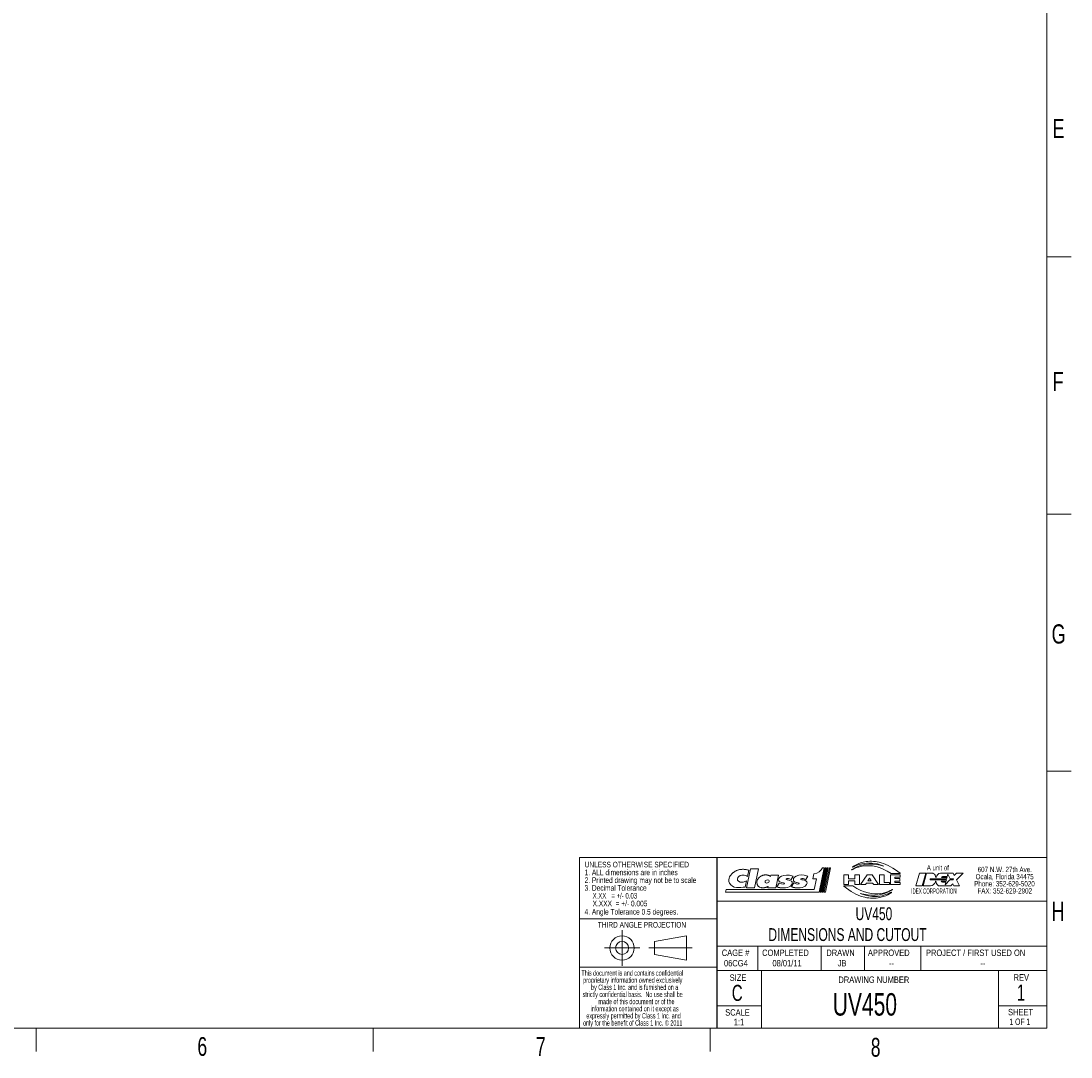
# Model space of a CAD drawing. Header units: inches. Extents: x 0.3 to 21.7, y 0.2 to 16.6.
# Tile 14 of 18: x 13.5 to 21.7, y 0.2 to 8.3. Entities that reach past the tile are written whole.
import ezdxf

# ---------------------------------------------------------------- set-up
doc = ezdxf.new("R2010")
doc.units = ezdxf.units.IN
doc.header["$MEASUREMENT"] = 0
doc.linetypes.add('CENTERX2', pattern=[0.8, 0.5, -0.1, 0.1, -0.1])
for name, color, linetype in [('DIM', 176, 'Continuous'), ('SLD-0', 7, 'Continuous'), ('TEXT', 174, 'Continuous'), ('TITLE_BLOCK', 7, 'Continuous'), ('TITLE_BLOCK_1', 179, 'Continuous')]:
    doc.layers.add(name, color=color, linetype=linetype)
doc.layers.add('TITLE_BLK', color=7, linetype='Continuous', lineweight=15)
doc.styles.add('SLDTEXTSTYLE0', font='TXT', dxfattribs={"width": 0.605})
doc.styles.add('SLDTEXTSTYLE1', font='TXT', dxfattribs={"width": 0.7})
doc.styles.add('SLDTEXTSTYLE2', font='TXT', dxfattribs={"width": 0.641176})
doc.styles.add('SLDTEXTSTYLE3', font='TXT', dxfattribs={"width": 0.633333})
doc.styles.add('SLDTEXTSTYLE4', font='TXT', dxfattribs={"width": 0.525})

# ---------------------------------------------------------------- blocks, each defined once
blk = doc.blocks.new('SW_NOTE_0')
at = {"layer": 'DIM', "color": 0, "char_height": 0.041667, "attachment_point": 1, "style": 'SLDTEXTSTYLE0'}
for s, insert in [('This document is and contains confidential ', (0, 0.0537)), ('proprietary information owned exclusively ', (0.0139, -0.0018)), ('by Class 1 Inc. and is furnished on a ', (0.0756, -0.0574)), ('strictly confidential basis.  No use shall be ', (0.0093, -0.113)), ('information contained on it except as ', (0.071, -0.2241)), ('made of this document or of the ', (0.1327, -0.1685)), ('expressly permitted by Class 1 Inc. and ', (0.0386, -0.2796)), ('only for the benefit of Class 1 Inc. © 2011', (0.0135, -0.3352))]:
    blk.add_mtext(s, dxfattribs=dict(at, insert=insert))
blk = doc.blocks.new('SW_NOTE_1')
at = {"layer": 'TEXT', "color": 0, "char_height": 0.041667, "attachment_point": 1, "style": 'SLDTEXTSTYLE1'}
for s, insert in [('Ocala, Florida 34475', (-0.0162, -0.0018)), ('607 N.W. 27th Ave.', (0, 0.0537)), ('Phone: 352-629-5020', (-0.0268, -0.0574)), ('FAX: 352-629-2902', (-0.0018, -0.113))]:
    blk.add_mtext(s, dxfattribs=dict(at, insert=insert))

msp = doc.modelspace()

# ---------------------------------------------------------------- linework, layer by layer
at = {"layer": 'SLD-0'}
msp.add_line((18.9534, 0.423), (18.9534, 1.7536), dxfattribs=at)
at = {"layer": 'TITLE_BLK'}
for p, q in [((21.5227, 0.423), (21.5227, 16.4467)), ((17.8806, 0.423), (17.8806, 1.7536)), ((17.8806, 1.7536), (21.5227, 1.7536)), ((20.5287, 1.631), (20.5021, 1.5317)), ((20.5784, 1.631), (20.5287, 1.631)), ((20.5518, 1.5317), (20.5784, 1.631)), ((20.5851, 1.631), (20.5585, 1.5317)), ((20.6284, 1.631), (20.5851, 1.631)), ((20.614, 1.5869), (20.612, 1.5793)), ((20.612, 1.5793), (20.7394, 1.5793)), ((20.7414, 1.5869), (20.614, 1.5869)), ((20.6325, 1.6305), (20.6284, 1.631)), ((20.6366, 1.6292), (20.6325, 1.6305)), ((20.6423, 1.626), (20.6366, 1.6292)), ((20.647, 1.6216), (20.6423, 1.626)), ((20.6514, 1.6155), (20.647, 1.6216)), ((20.6484, 1.5537), (20.6534, 1.5643)), ((20.6572, 1.5971), (20.6514, 1.6155)), ((20.6534, 1.5643), (20.6546, 1.5679)), ((20.6546, 1.5679), (20.6553, 1.5686)), ((20.6553, 1.5686), (20.656, 1.568)), ((20.656, 1.568), (20.6616, 1.5492)), ((20.6572, 1.5971), (20.6579, 1.5965)), ((20.6579, 1.5965), (20.6586, 1.597)), ((20.6597, 1.6004), (20.6586, 1.597)), ((20.664, 1.6098), (20.6597, 1.6004)), ((20.669, 1.6173), (20.664, 1.6098)), ((20.675, 1.6235), (20.669, 1.6173)), ((20.6809, 1.6276), (20.675, 1.6235)), ((20.694, 1.6313), (20.6809, 1.6276)), ((20.7916, 1.6314), (20.694, 1.6313)), ((20.7365, 1.5683), (20.6985, 1.5683)), ((20.6985, 1.5683), (20.7028, 1.5635)), ((20.7008, 1.5979), (20.7047, 1.6013)), ((20.7008, 1.5979), (20.7444, 1.5979)), ((20.7028, 1.5635), (20.7078, 1.5608)), ((20.7047, 1.6013), (20.7094, 1.6036)), ((20.7078, 1.5608), (20.7137, 1.5596)), ((20.7094, 1.6036), (20.7138, 1.6044)), ((20.7137, 1.5596), (20.7341, 1.5596)), ((20.7461, 1.6044), (20.7138, 1.6044)), ((20.7286, 1.5391), (20.7674, 1.5793)), ((20.7341, 1.5596), (20.7286, 1.5391)), ((20.7394, 1.5793), (20.7365, 1.5683)), ((20.7444, 1.5979), (20.7414, 1.5869)), ((20.7512, 1.6235), (20.7461, 1.6044)), ((20.7699, 1.5869), (20.7512, 1.6235)), ((20.7674, 1.5793), (20.7929, 1.5793)), ((20.795, 1.5869), (20.7699, 1.5869)), ((20.8006, 1.6136), (20.7916, 1.6314)), ((20.7929, 1.5793), (20.795, 1.5869)), ((20.8177, 1.6314), (20.8006, 1.6136)), ((20.8693, 1.6314), (20.8177, 1.6314)), ((20.8184, 1.5787), (20.8693, 1.6314)), ((20.8425, 1.5314), (20.8184, 1.5787)), ((20.5021, 1.5317), (20.5518, 1.5317)), ((20.5585, 1.5317), (20.6168, 1.5317)), ((20.6167, 1.5317), (20.6287, 1.5345)), ((20.6287, 1.5345), (20.6354, 1.5386)), ((20.6354, 1.5386), (20.6425, 1.5454)), ((20.6425, 1.5454), (20.6484, 1.5537)), ((20.6616, 1.5492), (20.6667, 1.5416)), ((20.6667, 1.5416), (20.6724, 1.5363)), ((20.6724, 1.5363), (20.679, 1.5328)), ((20.679, 1.5328), (20.6838, 1.5316)), ((20.6838, 1.5316), (20.6872, 1.5314)), ((20.6872, 1.5314), (20.7727, 1.5314)), ((20.7727, 1.5314), (20.7894, 1.5486)), ((20.7894, 1.5486), (20.7982, 1.5314)), ((20.7982, 1.5314), (20.8425, 1.5314)), ((18.9534, 1.4112), (21.5227, 1.4112)), ((17.8806, 1.2754), (18.9534, 1.2754)), ((18.7148, 1.1423), (18.4648, 1.0982)), ((18.4648, 1.0982), (18.4648, 0.9967)), ((18.7148, 0.9526), (18.7148, 1.1423)), ((18.7148, 0.9526), (18.4648, 0.9967)), ((18.9534, 1.0605), (21.5227, 1.0605)), ((19.2707, 1.0605), (19.2707, 0.873)), ((19.7647, 1.0605), (19.7647, 0.873)), ((20.1019, 1.0596), (20.1019, 0.8721)), ((20.5394, 1.0605), (20.5394, 0.873)), ((17.8845, 0.8974), (18.9534, 0.8974)), ((18.9534, 0.873), (21.5227, 0.873)), ((19.299, 0.873), (19.299, 0.423)), ((21.1461, 0.873), (21.1461, 0.423)), ((18.9534, 0.598), (19.299, 0.598)), ((21.1461, 0.598), (21.5227, 0.598)), ((0.5227, 0.423), (21.5227, 0.423)), ((13.6477, 0.2401), (13.6477, 0.423)), ((16.2727, 0.2401), (16.2727, 0.423)), ((18.8977, 0.2401), (18.8977, 0.423))]:
    msp.add_line(p, q, dxfattribs=at)
at = {"layer": 'TITLE_BLK', "color": 7}
for p, q in [((21.5227, 6.4319), (21.7102, 6.4319)), ((21.5227, 4.4289), (21.7102, 4.4289)), ((21.5227, 2.426), (21.7102, 2.426))]:
    msp.add_line(p, q, dxfattribs=at)
at = {"layer": 'TITLE_BLK', "linetype": 'CENTERX2'}
for p, q in [((18.2125, 1.1854), (18.2125, 0.9095)), ((18.3505, 1.0475), (18.0746, 1.0475)), ((18.7579, 1.0475), (18.4217, 1.0475))]:
    msp.add_line(p, q, dxfattribs=at)
at = {"layer": 'TITLE_BLK'}
for radius in [0.0949, 0.0508]:
    msp.add_circle((18.2125, 1.0475), radius, dxfattribs=at)
at = {"layer": 'TITLE_BLOCK', "color": 179, "lineweight": 15}
for p, q in [((19.9395, 1.6176), (19.9759, 1.6176)), ((19.9395, 1.541), (19.9395, 1.6176)), ((19.9759, 1.6176), (19.9759, 1.5873)), ((19.9759, 1.5873), (20.0258, 1.5873)), ((20.0258, 1.5702), (19.9759, 1.5702)), ((19.9759, 1.5702), (19.9759, 1.541)), ((20.0258, 1.5873), (20.0258, 1.6176)), ((20.0258, 1.6176), (20.0625, 1.6176)), ((20.0258, 1.541), (20.0258, 1.5702)), ((20.0625, 1.6176), (20.0625, 1.541)), ((20.0704, 1.541), (20.1222, 1.6176)), ((20.1222, 1.6176), (20.1599, 1.6176)), ((20.1406, 1.5908), (20.1272, 1.5701)), ((20.1272, 1.5701), (20.1541, 1.5701)), ((20.1541, 1.5701), (20.1406, 1.5908)), ((20.1599, 1.6176), (20.2117, 1.541)), ((20.2185, 1.6176), (20.2546, 1.6176)), ((20.2185, 1.541), (20.2185, 1.6176)), ((20.2546, 1.6176), (20.2546, 1.5589)), ((20.2546, 1.5589), (20.296, 1.5589)), ((20.296, 1.5589), (20.296, 1.541)), ((20.3033, 1.6176), (20.3805, 1.6176)), ((20.3033, 1.541), (20.3033, 1.6176)), ((20.3112, 1.6272), (20.3776, 1.6272)), ((20.3805, 1.5993), (20.3388, 1.5993)), ((20.3388, 1.5993), (20.3388, 1.5879)), ((20.3388, 1.5879), (20.3775, 1.5879)), ((20.3775, 1.569), (20.3388, 1.569)), ((20.3388, 1.569), (20.3388, 1.5583)), ((20.3388, 1.5583), (20.3805, 1.5583)), ((20.3775, 1.5879), (20.3775, 1.569)), ((20.3805, 1.6176), (20.3805, 1.5993)), ((20.3805, 1.5583), (20.3805, 1.541)), ((19.9759, 1.541), (19.9395, 1.541)), ((20.0088, 1.5313), (19.9424, 1.5313)), ((20.0625, 1.541), (20.0258, 1.541)), ((20.108, 1.541), (20.0704, 1.541)), ((20.1173, 1.5536), (20.108, 1.541)), ((20.1636, 1.5536), (20.1173, 1.5536)), ((20.1732, 1.541), (20.1636, 1.5536)), ((20.2117, 1.541), (20.1732, 1.541)), ((20.296, 1.541), (20.2185, 1.541)), ((20.3805, 1.541), (20.3033, 1.541))]:
    msp.add_line(p, q, dxfattribs=at)
for points, degree in [([(20.0035, 1.6559), (20.0048, 1.6568), (20.1376, 1.7459), (20.3103, 1.6275)], 3), ([(20.1133, 1.7207), (20.0485, 1.7111), (20.0093, 1.6795), (20.009, 1.6792)], 3), ([(20.0107, 1.6767), (20.0117, 1.6773), (20.1155, 1.7443), (20.2528, 1.6861)], 3), ([(20.2303, 1.7119), (20.1907, 1.7234), (20.1513, 1.7263), (20.1133, 1.7207)], 3), ([(20.0017, 1.6584), (20.001, 1.6579), (20.0009, 1.657), (20.0013, 1.6563)], 3), ([(20.0013, 1.6563), (20.0018, 1.6556), (20.0028, 1.6554), (20.0035, 1.6559)], 3), ([(20.2528, 1.6861), (20.1783, 1.7046), (20.0976, 1.7159), (20.0017, 1.6584)], 3), ([(20.0017, 1.6584), (20.0017, 1.6584), (20.0017, 1.6584)], 2), ([(20.0017, 1.6584), (20.0017, 1.6584), (20.0017, 1.6584), (20.0017, 1.6584)], 3), ([(20.009, 1.6792), (20.0083, 1.6787), (20.0082, 1.6778), (20.0087, 1.6771)], 3), ([(20.0087, 1.6771), (20.0091, 1.6765), (20.01, 1.6763), (20.0107, 1.6767)], 3), ([(20.3786, 1.6299), (20.3296, 1.6701), (20.2797, 1.6977), (20.2303, 1.7119)], 3), ([(20.3103, 1.6275), (20.3106, 1.6273), (20.3109, 1.6272), (20.3112, 1.6272)], 3), ([(20.3776, 1.6272), (20.3782, 1.6272), (20.3788, 1.6276), (20.379, 1.6282)], 3), ([(20.379, 1.6282), (20.3793, 1.6288), (20.3791, 1.6295), (20.3786, 1.6299)], 3), ([(19.941, 1.5303), (19.9408, 1.5297), (19.941, 1.529), (19.9415, 1.5286)], 3), ([(19.9424, 1.5313), (19.9418, 1.5313), (19.9412, 1.5309), (19.941, 1.5303)], 3), ([(19.9415, 1.5286), (19.9904, 1.4884), (20.0403, 1.4608), (20.0897, 1.4466)], 3), ([(20.0097, 1.531), (20.0095, 1.5312), (20.0092, 1.5313), (20.0088, 1.5313)], 3), ([(20.3166, 1.5026), (20.3152, 1.5017), (20.1825, 1.4127), (20.0097, 1.531)], 3), ([(20.0672, 1.4724), (20.1418, 1.454), (20.2225, 1.4427), (20.3183, 1.5001)], 3), ([(20.3094, 1.4818), (20.3083, 1.4812), (20.2046, 1.4142), (20.0672, 1.4724)], 3), ([(20.2067, 1.4378), (20.2716, 1.4474), (20.3107, 1.479), (20.3111, 1.4793)], 3), ([(20.3114, 1.4814), (20.3109, 1.482), (20.31, 1.4822), (20.3094, 1.4818)], 3), ([(20.3111, 1.4793), (20.3117, 1.4798), (20.3118, 1.4807), (20.3114, 1.4814)], 3), ([(20.3187, 1.5022), (20.3182, 1.5029), (20.3172, 1.5031), (20.3166, 1.5026)], 3), ([(20.3183, 1.5001), (20.319, 1.5006), (20.3192, 1.5016), (20.3187, 1.5022)], 3), ([(20.0897, 1.4466), (20.1293, 1.4351), (20.1687, 1.4322), (20.2067, 1.4378)], 3)]:
    msp.add_open_spline(points, degree=degree, dxfattribs=at)
at = {"layer": 'TITLE_BLOCK_1', "color": 179, "lineweight": 15}
for p, q in [((19.1814, 1.5165), (19.2139, 1.6645)), ((19.2009, 1.6535), (19.19, 1.6035)), ((19.2139, 1.6645), (19.2748, 1.6645)), ((19.2748, 1.6645), (19.2444, 1.5165)), ((19.7882, 1.6712), (19.7491, 1.4814)), ((19.7554, 1.4817), (19.7946, 1.671)), ((19.8034, 1.671), (19.7643, 1.4817)), ((19.7715, 1.4817), (19.8107, 1.671)), ((19.7731, 1.6712), (19.7882, 1.6712)), ((19.8195, 1.671), (19.7804, 1.4817)), ((19.7882, 1.4817), (19.8275, 1.671)), ((19.7946, 1.671), (19.8034, 1.671)), ((19.8363, 1.671), (19.7971, 1.4817)), ((19.8107, 1.671), (19.8195, 1.671)), ((19.8275, 1.671), (19.8363, 1.671)), ((19.1823, 1.5712), (19.1711, 1.5224)), ((19.3706, 1.6144), (19.3684, 1.6058)), ((19.4314, 1.6144), (19.3706, 1.6144)), ((19.4097, 1.5165), (19.4314, 1.6144)), ((19.5294, 1.5818), (19.5446, 1.6078)), ((19.6443, 1.5822), (19.6595, 1.6083)), ((19.699, 1.5863), (19.7078, 1.6255)), ((19.7273, 1.5863), (19.699, 1.5863)), ((19.7095, 1.503), (19.7273, 1.5863)), ((19.018, 1.4814), (19.0228, 1.5029)), ((19.7491, 1.4814), (19.018, 1.4814)), ((19.0228, 1.5029), (19.7094, 1.5029)), ((19.2444, 1.5165), (19.1814, 1.5165)), ((19.3511, 1.5274), (19.3489, 1.5165)), ((19.3489, 1.5165), (19.4097, 1.5165)), ((19.4359, 1.5535), (19.4185, 1.5253)), ((19.5507, 1.554), (19.5333, 1.5257)), ((19.7094, 1.5029), (19.7095, 1.503)), ((19.7643, 1.4817), (19.7554, 1.4817)), ((19.7804, 1.4817), (19.7715, 1.4817)), ((19.7971, 1.4817), (19.7882, 1.4817))]:
    msp.add_line(p, q, dxfattribs=at)
for points, degree in [([(19.0684, 1.6264), (19.1204, 1.6762), (19.2009, 1.6535)], 2), ([(19.7078, 1.6255), (19.7372, 1.6265), (19.7639, 1.6529), (19.7731, 1.6712)], 3), ([(19.0485, 1.5537), (19.0314, 1.5866), (19.0649, 1.6231), (19.0684, 1.6264)], 3), ([(19.1113, 1.5847), (19.1101, 1.5766), (19.1194, 1.5555), (19.1572, 1.5614)], 3), ([(19.1453, 1.6144), (19.1299, 1.6123), (19.1136, 1.6007), (19.1113, 1.5847)], 3), ([(19.19, 1.6035), (19.1795, 1.6115), (19.1766, 1.6186), (19.1453, 1.6144)], 3), ([(19.1572, 1.5614), (19.1648, 1.5626), (19.1737, 1.566), (19.1823, 1.5712)], 3), ([(19.2627, 1.5602), (19.2608, 1.5326), (19.2807, 1.5198), (19.2959, 1.5178)], 3), ([(19.3012, 1.6109), (19.2953, 1.6085), (19.265, 1.5922), (19.2627, 1.5602)], 3), ([(19.3684, 1.6058), (19.3368, 1.6258), (19.3012, 1.6109)], 2), ([(19.3432, 1.5786), (19.3536, 1.5795), (19.3589, 1.5756), (19.3599, 1.5706)], 3), ([(19.3599, 1.5706), (19.361, 1.5647), (19.3548, 1.5563), (19.3453, 1.5543)], 3), ([(19.4554, 1.6072), (19.433, 1.5983), (19.4291, 1.5808), (19.4338, 1.5701)], 3), ([(19.4338, 1.5701), (19.4383, 1.56), (19.4612, 1.5569), (19.4559, 1.5575)], 3), ([(19.5446, 1.6078), (19.5027, 1.6206), (19.4807, 1.6172), (19.4554, 1.6072)], 3), ([(19.4559, 1.5575), (19.4793, 1.555), (19.4775, 1.5517), (19.4763, 1.5483)], 3), ([(19.4982, 1.5791), (19.4911, 1.5811), (19.4897, 1.5799), (19.4916, 1.5862)], 3), ([(19.4916, 1.5862), (19.4909, 1.5841), (19.4947, 1.596), (19.5294, 1.5818)], 3), ([(19.5328, 1.5686), (19.5152, 1.579), (19.5043, 1.5774), (19.4982, 1.5791)], 3), ([(19.525, 1.5295), (19.5451, 1.5446), (19.5386, 1.5651), (19.5328, 1.5686)], 3), ([(19.5702, 1.6076), (19.5478, 1.5988), (19.544, 1.5812), (19.5487, 1.5706)], 3), ([(19.5487, 1.5706), (19.5531, 1.5604), (19.576, 1.5573), (19.5707, 1.5579)], 3), ([(19.6595, 1.6083), (19.6176, 1.621), (19.5956, 1.6176), (19.5702, 1.6076)], 3), ([(19.5707, 1.5579), (19.5942, 1.5554), (19.5923, 1.5521), (19.5911, 1.5488)], 3), ([(19.613, 1.5795), (19.606, 1.5815), (19.6045, 1.5804), (19.6064, 1.5866)], 3), ([(19.6064, 1.5866), (19.6057, 1.5845), (19.6095, 1.5964), (19.6443, 1.5822)], 3), ([(19.6476, 1.569), (19.6301, 1.5794), (19.6191, 1.5778), (19.613, 1.5795)], 3), ([(19.6398, 1.5299), (19.6599, 1.545), (19.6535, 1.5655), (19.6476, 1.569)], 3), ([(19.1711, 1.5224), (19.1296, 1.5169), (19.0723, 1.508), (19.0485, 1.5537)], 3), ([(19.2959, 1.5178), (19.3271, 1.5136), (19.3511, 1.5274)], 2), ([(19.4185, 1.5253), (19.4335, 1.5155), (19.465, 1.5161)], 2), ([(19.4763, 1.5483), (19.4758, 1.5471), (19.4641, 1.5399), (19.4359, 1.5535)], 3), ([(19.465, 1.5161), (19.4965, 1.5167), (19.5107, 1.5187), (19.525, 1.5295)], 3), ([(19.5333, 1.5257), (19.5484, 1.5159), (19.5799, 1.5165)], 2), ([(19.5911, 1.5488), (19.5906, 1.5475), (19.579, 1.5403), (19.5507, 1.554)], 3), ([(19.5799, 1.5165), (19.6113, 1.5171), (19.6255, 1.5191), (19.6398, 1.5299)], 3)]:
    msp.add_open_spline(points, degree=degree, dxfattribs=at)
msp.add_open_spline([(19.3453, 1.5543), (19.3356, 1.5522), (19.3262, 1.556), (19.3262, 1.564), (19.3262, 1.5721), (19.3362, 1.578), (19.3432, 1.5786)], degree=3, knots=[0, 0, 0, 0, 1, 1, 1, 2, 2, 2, 2], dxfattribs=at)

# ---------------------------------------------------------------- block references
at = {"layer": 'DIM', "color": 7}
msp.add_blockref('SW_NOTE_0', (17.8956, 0.8198), dxfattribs=at)
at = {"layer": 'TEXT'}
msp.add_blockref('SW_NOTE_1', (20.983, 1.6263), dxfattribs=at)

# ---------------------------------------------------------------- texts
at = {"layer": 'TEXT', "attachment_point": 1}
for s, insert, char_height, style in [('E', (21.5667, 7.5077), 0.15, 'SLDTEXTSTYLE1'), ('F', (21.5666, 5.5364), 0.15, 'SLDTEXTSTYLE1'), ('G', (21.559, 3.5695), 0.15, 'SLDTEXTSTYLE1'), ('UNLESS OTHERWISE SPECIFIED', (17.9207, 1.7193), 0.04375, 'SLDTEXTSTYLE1'), ('1. ALL dimensions are in inches', (17.9207, 1.6586), 0.04375, 'SLDTEXTSTYLE1'), ('A unit of', (20.5868, 1.692), 0.04, 'SLDTEXTSTYLE1'), ('2. Printed drawing may not be to scale', (17.9207, 1.5979), 0.04375, 'SLDTEXTSTYLE1'), ('3. Decimal Tolerance', (17.9207, 1.5372), 0.04375, 'SLDTEXTSTYLE1'), ('X.XX   = +/- 0.03', (17.9832, 1.4765), 0.04375, 'SLDTEXTSTYLE2'), ('IDEX CORPORATION', (20.4656, 1.5112), 0.04, 'SLDTEXTSTYLE4'), ('X.XXX  = +/- 0.005', (17.9832, 1.4158), 0.04375, 'SLDTEXTSTYLE1'), ('H', (21.559, 1.4079), 0.15, 'SLDTEXTSTYLE1'), ('4. Angle Tolerance 0.5 degrees.', (17.9207, 1.3515), 0.04375, 'SLDTEXTSTYLE1'), ('THIRD ANGLE PROJECTION', (18.0231, 1.2504), 0.04375, 'SLDTEXTSTYLE1'), ('06CG4', (19.0065, 0.954), 0.05, 'SLDTEXTSTYLE1'), ('08/01/11', (19.3841, 0.954), 0.05, 'SLDTEXTSTYLE1'), ('--', (20.2933, 0.954), 0.05, 'SLDTEXTSTYLE1'), ('--', (21.004, 0.954), 0.05, 'SLDTEXTSTYLE1'), ('C', (19.0675, 0.76), 0.125, 'SLDTEXTSTYLE1'), ('1', (21.2875, 0.7622), 0.125, 'SLDTEXTSTYLE1'), ('UV450', (19.8538, 0.6958), 0.175, 'SLDTEXTSTYLE1'), ('1:1', (19.0823, 0.4958), 0.05, 'SLDTEXTSTYLE1'), ('1 OF 1', (21.2304, 0.498), 0.05, 'SLDTEXTSTYLE3'), ('6', (14.9041, 0.3532), 0.1463, 'SLDTEXTSTYLE1'), ('7', (17.5414, 0.3532), 0.1463, 'SLDTEXTSTYLE1'), ('8', (20.1502, 0.347), 0.1463, 'SLDTEXTSTYLE1')]:
    msp.add_mtext(s, dxfattribs=dict(at, insert=insert, char_height=char_height, style=style))
at = {"layer": 'TEXT', "color": 7, "insert": (19.8924, 0.954), "char_height": 0.05, "attachment_point": 1, "style": 'SLDTEXTSTYLE1'}
msp.add_mtext('JB', dxfattribs=at)
at = {"layer": 'TITLE_BLK', "attachment_point": 1, "style": 'SLDTEXTSTYLE1'}
for s, insert, char_height in [('UV450', (20.0315, 1.3645), 0.1), ('DIMENSIONS AND CUTOUT', (19.3525, 1.202), 0.1), ('CAGE #', (18.9894, 1.0353), 0.05), ('COMPLETED', (19.3037, 1.0353), 0.05), ('DRAWN', (19.804, 1.0353), 0.05), ('APPROVED', (20.1279, 1.0353), 0.05), ('PROJECT / FIRST USED ON', (20.5803, 1.0353), 0.05), ('SIZE', (19.051, 0.8416), 0.05), ('DRAWING NUMBER', (19.8978, 0.8254), 0.05), ('REV', (21.2627, 0.8438), 0.05), ('SHEET', (21.2199, 0.573), 0.05), ('SCALE', (19.016, 0.5708), 0.05)]:
    msp.add_mtext(s, dxfattribs=dict(at, insert=insert, char_height=char_height))

doc.saveas('drawing.dxf')
